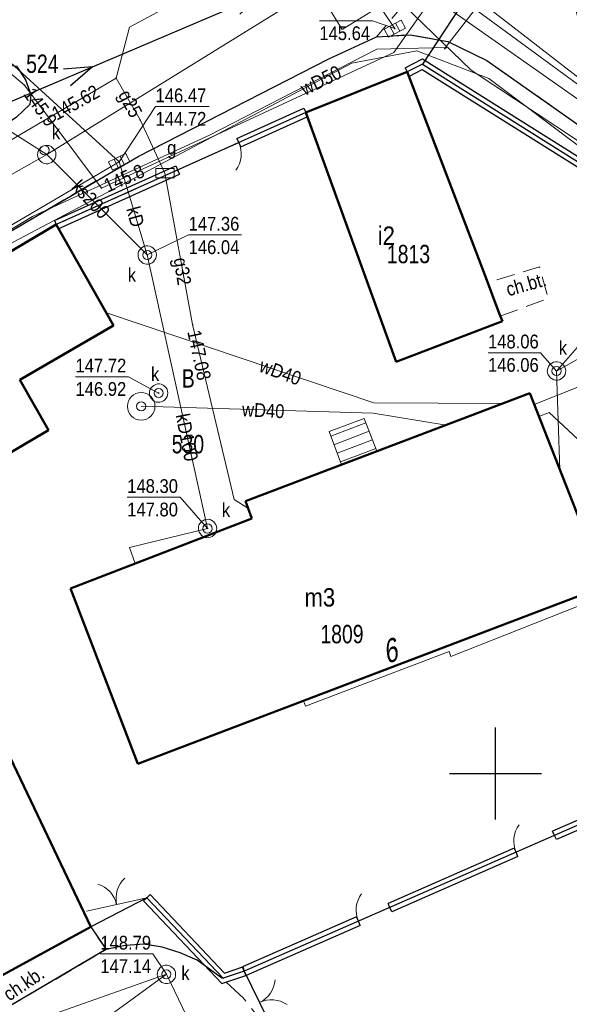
# Model space of a CAD drawing. Header units: metres. Extents: x 5552311 to 5555313, y 5709371 to 5712599.
# Tile 22 of 71: x 5554474 to 5554504, y 5710587 to 5710641. Entities that reach past the tile are written whole.
import ezdxf
from ezdxf.enums import TextEntityAlignment as Align

# ---------------------------------------------------------------- set-up
doc = ezdxf.new("R2010")
doc.units = ezdxf.units.M
doc.header["$MEASUREMENT"] = 0
for name, pattern in [('1.0_0.5', [1.5, 1, -0.5]), ('1.5_0.5', [2, 1.5, -0.5]), ('otob_500', [0]), ('otof_500', [0]), ('suep_nn_500', [0])]:
    doc.linetypes.add(name, pattern=pattern)
doc.layers.get('0').update_dxf_attribs({"color": 2, "linetype": 'CONTINUOUS', "lineweight": 5})
for name, color, linetype in [('203-punkt graniczny', 7, 'CONTINUOUS'), ('210-oznaczenie konturu użytku gruntowego', 60, 'CONTINUOUS'), ('211-numer działki ewidencyjnej', 7, 'CONTINUOUS'), ('218-kontur użytku gruntowego', 60, 'CONTINUOUS'), ('219-działka ewidencyjna', 7, 'CONTINUOUS'), ('238-Punkt adresowy budynku', 7, 'CONTINUOUS'), ('312-budynek ewidencyjny', 7, 'CONTINUOUS'), ('312-oznaczenie budynku ewidencyjnego', 7, 'CONTINUOUS'), ('312-oznaczenie budynku ewidencyjnego-Atr117', 7, 'CONTINUOUS'), ('352-schody', 7, 'CONTINUOUS'), ('brama', 7, 'CONTINUOUS'), ('chodnik', 7, 'CONTINUOUS'), ('chodnik-Atr17', 7, 'CONTINUOUS'), ('furtka', 7, 'CONTINUOUS'), ('jezdnia', 7, 'CONTINUOUS'), ('kratka ściekowa', 7, 'CONTINUOUS'), ('krawężnik', 7, 'CONTINUOUS'), ('przewód elektroenergetyczny niskiego napięcia', 7, 'CONTINUOUS'), ('przewód elektroenergetyczny podziemny', 7, 'CONTINUOUS'), ('przewód gazowy', 7, 'CONTINUOUS'), ('przewód gazowy-Atr1', 7, 'CONTINUOUS'), ('przewód kanalizacyjny', 7, 'CONTINUOUS'), ('przewód kanalizacyjny-Atr1', 7, 'CONTINUOUS'), ('przewód telekomunikacyjny podziemny', 7, 'CONTINUOUS'), ('przewód wodociągowy', 7, 'CONTINUOUS'), ('przewód wodociągowy-Atr1', 7, 'CONTINUOUS'), ('rzedna', 7, 'CONTINUOUS'), ('rzedna-Atr2', 7, 'CONTINUOUS'), ('rzedna-Atr3', 7, 'CONTINUOUS'), ('studnia kanalizacyjna', 7, 'CONTINUOUS'), ('studnia zwykła', 7, 'CONTINUOUS'), ('szafa gazowa lub kontener', 7, 'CONTINUOUS'), ('szafa gazowa lub kontener-Atr17', 7, 'CONTINUOUS'), ('Wstawianie ramki sekcyjnej z opisem', 7, 'CONTINUOUS'), ('właz do komory lub kanału - okrągły', 7, 'CONTINUOUS'), ('właz do komory lub kanału - okrągły-Atr17', 7, 'CONTINUOUS'), ('ściana oporowa (linia)', 7, 'CONTINUOUS')]:
    doc.layers.add(name, color=color, linetype=linetype)
doc.styles.get("Standard").update_dxf_attribs({"font": 'Working1250', "width": 0.75})
doc.linetypes.add('otdn_500', pattern='A,5,0,[21,ksztalty.shx,S=0.5,R=0,X=0,Y=0]', length=5)

# ---------------------------------------------------------------- blocks, each defined once
blk = doc.blocks.new('203')
at = {"linetype": 'Continuous', "lineweight": 0}
h = blk.add_hatch(color=94, dxfattribs=at)
edge = h.paths.add_edge_path()
edge.add_arc((0, 0), 0.045, 0, 360)
blk = doc.blocks.new('SUEP1')
at = {"color": 0, "linetype": 'Continuous'}
for p, q in [((0, 0), (5, 0)), ((5, 0), (3.5, 0.5)), ((5, 0), (3.5, -0.5)), ((5, 0), (15, 0)), ((15, 0), (13.5, 0.5)), ((15, 0), (13.5, -0.5))]:
    blk.add_line(p, q, dxfattribs=at)
blk = doc.blocks.new('PW01')
at = {"linetype": 'Continuous', "lineweight": 13}
h = blk.add_hatch(color=0, dxfattribs=at)
edge = h.paths.add_edge_path()
edge.add_arc((0, 0), 0.045, 0, 360)
blk = doc.blocks.new('US05')
at = {"color": 0, "linetype": 'Continuous', "lineweight": 13}
for p, q in [((-0.525, -0.25), (-0.525, 0.25)), ((-0.525, 0.25), (-0.175, 0.25)), ((-0.175, -0.25), (-0.175, 0.25)), ((-0.175, 0.25), (0.175, 0.25)), ((0.175, -0.25), (0.175, 0.25)), ((0.175, 0.25), (0.525, 0.25)), ((0.525, -0.25), (0.525, 0.25)), ((-0.525, -0.25), (-0.175, -0.25)), ((-0.175, -0.25), (0.175, -0.25)), ((0.175, -0.25), (0.525, -0.25))]:
    blk.add_line(p, q, dxfattribs=at)
blk = doc.blocks.new('US22')
at = {"color": 0, "linetype": 'Continuous', "lineweight": 13}
blk.add_circle((0, 0), 0.25, dxfattribs=at)
blk = doc.blocks.new('US20')
at = {"color": 0, "linetype": 'Continuous', "lineweight": 13}
for p, q in [((-0.5, -0.25), (-0.5, 0.25)), ((-0.5, 0.25), (0.5, 0.25)), ((0.5, -0.25), (0.5, 0.25)), ((-0.5, -0.25), (0.5, -0.25))]:
    blk.add_line(p, q, dxfattribs=at)
blk = doc.blocks.new('OK04')
at = {"color": 0, "linetype": 'Continuous', "lineweight": 0}
blk.add_arc((1.5, 0.001), 1.5, 120, 180, dxfattribs=at)
blk = doc.blocks.new('US13')
at = {"color": 0, "linetype": 'Continuous', "lineweight": 13}
for radius in [0.75, 0.25]:
    blk.add_circle((0, 0), radius, dxfattribs=at)
blk = doc.blocks.new('OK02')
at = {"color": 0, "linetype": 'Continuous', "lineweight": 0}
for centre, start, end in [((-1.5, 0), 0, 60), ((1.5, 0), 120, 180)]:
    blk.add_arc(centre, 1.5, start, end, dxfattribs=at)
blk = doc.blocks.new('RAMKA500K')
at = {"color": 0}
for p, q in [((100, 97.5), (100, 102.5)), ((97.5, 100), (102.5, 100))]:
    blk.add_line(p, q, dxfattribs=at)

msp = doc.modelspace()

# ---------------------------------------------------------------- linework, layer by layer
at = {"layer": '218-kontur użytku gruntowego', "linetype": 'Continuous', "lineweight": 9, "flags": 128}
for points in [[(5554496.02, 5710638.61), (5554495.2, 5710638.19)], [(5554495.2, 5710638.19), (5554496.02, 5710638.61)], [(5554509.49, 5710630.16), (5554496.02, 5710638.61)], [(5554496.02, 5710638.61), (5554509.49, 5710630.16)], [(5554495.2, 5710638.19), (5554489.68, 5710635.99)], [(5554489.68, 5710635.99), (5554495.2, 5710638.19)], [(5554489.68, 5710635.99), (5554476.1, 5710629.88)], [(5554476.1, 5710629.88), (5554489.68, 5710635.99)], [(5554476.1, 5710629.88), (5554463.94, 5710622.68)], [(5554463.94, 5710622.68), (5554476.1, 5710629.88)], [(5554477.98, 5710591.66), (5554471.23, 5710605.79)], [(5554471.23, 5710605.79), (5554477.98, 5710591.66)], [(5554486.33, 5710589.24), (5554524.22, 5710605.82)], [(5554524.22, 5710605.82), (5554486.33, 5710589.24)], [(5554477.98, 5710591.66), (5554481.02, 5710593.24)], [(5554481.02, 5710593.24), (5554477.98, 5710591.66)], [(5554481.02, 5710593.24), (5554485.18, 5710588.85)], [(5554485.18, 5710588.85), (5554481.02, 5710593.24)], [(5554470.36, 5710587.49), (5554477.98, 5710591.66)], [(5554477.98, 5710591.66), (5554470.36, 5710587.49)], [(5554485.18, 5710588.85), (5554486.33, 5710589.24)], [(5554486.33, 5710589.24), (5554485.18, 5710588.85)], [(5554486.33, 5710589.24), (5554487.99, 5710585.82)], [(5554487.99, 5710585.82), (5554486.33, 5710589.24)]]:
    msp.add_lwpolyline(points, dxfattribs=at)
at = {"layer": '219-działka ewidencyjna', "color": 94, "linetype": 'Continuous', "lineweight": 30, "flags": 128}
for points in [[(5554501.72, 5710647.31), (5554496.02, 5710638.61)], [(5554496.02, 5710638.61), (5554495.2, 5710638.19)], [(5554496.02, 5710638.61), (5554509.49, 5710630.16)], [(5554495.2, 5710638.19), (5554489.68, 5710635.99)], [(5554489.68, 5710635.99), (5554476.1, 5710629.88)], [(5554476.1, 5710629.88), (5554463.94, 5710622.68)], [(5554471.23, 5710605.79), (5554477.98, 5710591.66)], [(5554524.22, 5710605.82), (5554486.33, 5710589.24)], [(5554481.02, 5710593.24), (5554477.98, 5710591.66)], [(5554481.02, 5710593.24), (5554485.18, 5710588.85)], [(5554477.98, 5710591.66), (5554470.36, 5710587.49)], [(5554486.33, 5710589.24), (5554485.18, 5710588.85)], [(5554486.33, 5710589.24), (5554487.99, 5710585.82)]]:
    msp.add_lwpolyline(points, dxfattribs=at)
at = {"layer": '312-budynek ewidencyjny', "color": 8, "linetype": 'Continuous', "lineweight": 50, "flags": 128}
for points in [[(5554489.68, 5710635.99), (5554495.2, 5710638.19)], [(5554495.2, 5710638.19), (5554499.41, 5710627.14)], [(5554494.59, 5710622.41), (5554489.68, 5710635.99)], [(5554463.94, 5710622.68), (5554476.1, 5710629.88)], [(5554476.1, 5710629.88), (5554479.21, 5710624.39)], [(5554499.41, 5710627.14), (5554500.22, 5710625)], [(5554500.22, 5710625), (5554500.38, 5710624.63)], [(5554479.21, 5710624.39), (5554474.11, 5710621.44)], [(5554500.38, 5710624.63), (5554494.59, 5710622.41)], [(5554474.11, 5710621.44), (5554475.67, 5710618.69)], [(5554486.4, 5710614.82), (5554501.87, 5710620.7)], [(5554501.87, 5710620.7), (5554505.98, 5710610.21)], [(5554475.67, 5710618.69), (5554471.37, 5710616.17)], [(5554486.74, 5710613.88), (5554486.4, 5710614.82)], [(5554476.87, 5710610.08), (5554486.74, 5710613.88)], [(5554480.53, 5710600.52), (5554476.87, 5710610.08)], [(5554505.98, 5710610.21), (5554480.53, 5710600.52)], [(5554471.23, 5710605.79), (5554477.98, 5710591.66)], [(5554477.98, 5710591.66), (5554470.36, 5710587.49)]]:
    msp.add_lwpolyline(points, dxfattribs=at)
at = {"layer": '352-schody', "color": 8, "linetype": 'Continuous', "lineweight": 18, "flags": 128}
msp.add_lwpolyline([(5554492.86, 5710619.33), (5554493.54, 5710617.54), (5554491.62, 5710616.8), (5554490.94, 5710618.61)], close=True, dxfattribs=at)
msp.add_lwpolyline([(5554492.86, 5710619.33), (5554493.54, 5710617.54), (5554491.62, 5710616.8), (5554490.94, 5710618.61)], close=True, dxfattribs=at)
for points in [[(5554491.031, 5710618.368), (5554492.949, 5710619.096)], [(5554491.207, 5710617.9), (5554493.126, 5710618.629)], [(5554491.383, 5710617.432), (5554493.304, 5710618.161)], [(5554491.559, 5710616.964), (5554493.481, 5710617.694)]]:
    msp.add_lwpolyline(points, dxfattribs=at)
at = {"layer": 'brama', "color": 8, "linetype": 'otob_500', "lineweight": 18, "flags": 128}
for points in [[(5554477.75, 5710592.5), (5554481.02, 5710593.24)], [(5554486.33, 5710589.24), (5554487.99, 5710585.82)]]:
    msp.add_lwpolyline(points, dxfattribs=at)
at = {"layer": 'chodnik', "color": 8, "linetype": '1.0_0.5', "lineweight": 18, "flags": 128}
for points in [[(5554455.14, 5710617.32), (5554455.65, 5710617.65), (5554463.94, 5710622.68), (5554476.1, 5710629.88), (5554489.68, 5710635.99), (5554495.2, 5710638.19), (5554496.02, 5710638.61), (5554509.49, 5710630.16), (5554513.5, 5710626.07), (5554526.47, 5710613.03), (5554527.96, 5710614.63), (5554515.02, 5710627.26), (5554510.13, 5710631.35), (5554499.52, 5710638.82), (5554497.4, 5710639.85), (5554495.36, 5710640.22), (5554493.53, 5710640.11), (5554490.93, 5710638.9), (5554480.55, 5710633.59), (5554457.51, 5710620.02), (5554455.64, 5710618.96), (5554455.12, 5710618.2)], [(5554500.26, 5710624.9), (5554502.87, 5710625.87), (5554502.39, 5710627.59), (5554499.57, 5710626.71), (5554500.22, 5710625)], [(5554470.36, 5710587.49), (5554471.1, 5710585.89), (5554478.81, 5710590.41), (5554477.98, 5710591.66)]]:
    msp.add_lwpolyline(points, close=True, dxfattribs=at)
at = {"layer": 'furtka', "color": 8, "linetype": 'otof_500', "lineweight": 18, "flags": 128}
for points in [[(5554486.03, 5710634.34), (5554482.7, 5710632.86)], [(5554501.12, 5710595.71), (5554503.21, 5710596.63)], [(5554492.54, 5710591.96), (5554494.25, 5710592.7)]]:
    msp.add_lwpolyline(points, dxfattribs=at)
at = {"layer": 'jezdnia', "color": 8, "linetype": '1.5_0.5', "lineweight": 18, "flags": 128}
for points in [[(5554552.05, 5710711.22), (5554552.63, 5710709.3), (5554552.53, 5710707.06), (5554552.16, 5710705.41), (5554551.51, 5710704.05), (5554550.31, 5710702.54), (5554547.38, 5710699.78), (5554530.25, 5710683.47), (5554518.24, 5710671.52), (5554515.19, 5710668.72), (5554512.43, 5710666.27), (5554509.44, 5710663.6), (5554503.12, 5710658.09), (5554494.7, 5710651.01), (5554489.25, 5710646.55), (5554488.04, 5710645.72), (5554487.11, 5710645.3), (5554485.69, 5710644.79), (5554478.94, 5710642.57), (5554477.43, 5710642.29), (5554475.08, 5710642.25), (5554473.42, 5710642.28), (5554472.43, 5710638.71), (5554473.93, 5710638.51), (5554474.43, 5710637.77), (5554474.72, 5710636.97), (5554474.66, 5710636.42), (5554473.93, 5710635.73), (5554466.73, 5710630.76), (5554450.45, 5710621.12), (5554425.4, 5710609.05), (5554418.6, 5710605.89), (5554417.15, 5710605.26), (5554415.76, 5710605.21), (5554414.27, 5710606.27), (5554419.6, 5710598.38), (5554419.68, 5710600.26), (5554420.54, 5710601.39), (5554426.32, 5710604.38), (5554450.17, 5710615.94), (5554455.64, 5710618.96), (5554457.51, 5710620.02), (5554470.33, 5710627.61), (5554480.55, 5710633.59), (5554490.93, 5710638.9), (5554493.53, 5710640.11), (5554500.28, 5710648.12), (5554500.93, 5710648.88), (5554511.72, 5710657.89), (5554514.76, 5710660.52), (5554517.05, 5710662.45), (5554519.99, 5710665.18), (5554525.09, 5710670.03), (5554526.61, 5710671.37), (5554527.35, 5710672.08), (5554528.16, 5710672.64), (5554535.47, 5710679.96), (5554536.25, 5710680.82), (5554537.58, 5710682.07), (5554542.1, 5710686.33), (5554551.5, 5710695.18), (5554553.01, 5710696.3), (5554554.52, 5710697.03), (5554556.44, 5710697.5), (5554558.78, 5710696.84), (5554560.73, 5710695.29)], [(5554445.95, 5710561.98), (5554446.22, 5710562.71), (5554447.06, 5710563.53), (5554467.03, 5710576.39), (5554469.49, 5710578.02), (5554478.11, 5710583.72), (5554479.02, 5710584.18), (5554480, 5710584.44), (5554481, 5710584.5), (5554482.06, 5710584.33), (5554483.01, 5710583.96), (5554483.8, 5710583.33), (5554484.3, 5710582.62), (5554486.11, 5710578.27), (5554490.54, 5710580.29), (5554488.04, 5710585.42), (5554487.17, 5710586.64), (5554486.27, 5710587.79), (5554485.11, 5710588.86), (5554483.76, 5710589.83), (5554482.84, 5710590.24), (5554481.87, 5710590.54), (5554480.88, 5710590.71), (5554479.86, 5710590.64), (5554478.8, 5710590.41), (5554471.11, 5710585.9), (5554442.5, 5710568.43), (5554441.78, 5710568.52), (5554441.22, 5710568.77)]]:
    msp.add_lwpolyline(points, close=True, dxfattribs=at)
at = {"layer": 'krawężnik', "color": 8, "linetype": 'Continuous', "lineweight": 25, "flags": 128}
for points in [[(5554455.14, 5710617.32), (5554455.12, 5710618.2), (5554455.64, 5710618.96), (5554457.51, 5710620.02), (5554470.33, 5710627.61), (5554480.55, 5710633.59), (5554490.93, 5710638.9), (5554493.53, 5710640.11), (5554495.36, 5710640.22), (5554497.4, 5710639.85), (5554499.52, 5710638.82), (5554503.8, 5710635.81), (5554510.13, 5710631.35), (5554515.02, 5710627.26), (5554527.96, 5710614.63)], [(5554472.43, 5710638.71), (5554473.93, 5710638.51), (5554474.43, 5710637.77), (5554474.72, 5710636.97), (5554474.66, 5710636.42), (5554473.93, 5710635.73), (5554466.73, 5710630.76), (5554450.45, 5710621.12), (5554425.4, 5710609.05), (5554418.6, 5710605.89), (5554417.15, 5710605.26), (5554415.76, 5710605.21), (5554414.27, 5710606.27), (5554412.85, 5710607.28), (5554397.95, 5710627.83), (5554396.98, 5710629.38), (5554396.78, 5710630.42), (5554397.44, 5710631.31), (5554400.44, 5710632.27)], [(5554477.98, 5710591.66), (5554478.81, 5710590.41)], [(5554485.11, 5710588.86), (5554483.76, 5710589.83), (5554482.84, 5710590.24), (5554481.87, 5710590.54), (5554480.88, 5710590.71), (5554479.86, 5710590.64), (5554478.8, 5710590.41), (5554471.11, 5710585.9), (5554442.5, 5710568.43), (5554441.78, 5710568.52), (5554441.22, 5710568.77), (5554439.96, 5710569.88)]]:
    msp.add_lwpolyline(points, dxfattribs=at)
at = {"layer": 'przewód elektroenergetyczny niskiego napięcia', "color": 1, "linetype": 'suep_nn_500', "lineweight": 18, "flags": 128}
msp.add_lwpolyline([(5554473.46, 5710636.52), (5554502.59, 5710648.91)], dxfattribs=at)
at = {"layer": 'przewód elektroenergetyczny podziemny', "color": 1, "linetype": 'Continuous', "lineweight": 18, "flags": 128}
for points in [[(5554530.65, 5710671.55), (5554500.98, 5710648.51), (5554494.46, 5710639.26), (5554478.56, 5710631.87), (5554474.37, 5710637.47), (5554472.16, 5710639.32), (5554454.55, 5710639.85), (5554436.48, 5710638.4), (5554421.46, 5710637.45), (5554399.02, 5710633.03), (5554394.66, 5710637.51), (5554388.71, 5710642.51), (5554381.93, 5710636.93), (5554358.42, 5710667.49), (5554395.08, 5710691.67), (5554394, 5710693.59), (5554393.59, 5710693.48)], [(5554502.36, 5710619.44), (5554502.92, 5710619.66), (5554511.33, 5710611.82)], [(5554489.56, 5710603.96), (5554489.66, 5710603.67), (5554497.47, 5710606.64), (5554497.57, 5710606.37), (5554511.33, 5710611.82)]]:
    msp.add_lwpolyline(points, dxfattribs=at)
at = {"layer": 'przewód gazowy', "color": 40, "linetype": 'Continuous', "lineweight": 18, "flags": 128}
for points in [[(5554551.07, 5710569), (5554550.86, 5710569.57), (5554550.6, 5710570.22), (5554547.31, 5710580.39), (5554544.51, 5710589.04), (5554543.57, 5710590.91), (5554533.45, 5710607.71), (5554532.65, 5710608.63), (5554531.56, 5710609.35), (5554526.69, 5710614.14), (5554513.31, 5710627.45), (5554508.9, 5710631.73), (5554506.88, 5710632.86), (5554498.68, 5710638.29), (5554494.54, 5710642.3), (5554491.65, 5710640.51), (5554490.8, 5710641.88), (5554488.82, 5710645.34)], [(5554486.45, 5710644.06), (5554480.09, 5710640.63), (5554479.35, 5710637.86), (5554467.72, 5710631.02), (5554457.69, 5710625.12), (5554455.64, 5710623.84), (5554451.05, 5710621.25), (5554437.2, 5710614.4), (5554422.27, 5710607.31), (5554419.93, 5710606.21), (5554416.65, 5710602.98)], [(5554479.35, 5710637.86), (5554480.66, 5710635.58), (5554482.01, 5710632.68)], [(5554482.01, 5710632.68), (5554483.52, 5710624.44), (5554485.77, 5710614.92), (5554486.53, 5710614.45)]]:
    msp.add_lwpolyline(points, dxfattribs=at)
at = {"layer": 'przewód kanalizacyjny', "color": 34, "linetype": 'Continuous', "lineweight": 18, "flags": 128}
for points in [[(5554403.43, 5710635.81), (5554421.1, 5710605.89), (5554436.67, 5710613.08), (5554452.64, 5710620.71), (5554475.58, 5710633.69), (5554493.24, 5710644.62), (5554505.33, 5710636.12), (5554511.32, 5710631.05), (5554532.54, 5710615.46), (5554538.01, 5710606.53), (5554542.3, 5710598.85), (5554545.18, 5710592.28), (5554547.72, 5710585.05), (5554551.08, 5710576.4), (5554560.88, 5710550.1), (5554563.42, 5710544.78), (5554570, 5710519.72), (5554571.02, 5710502.86)], [(5554515.93, 5710629.05), (5554498.05, 5710642.9), (5554494.02, 5710642.62), (5554493.13, 5710642.63), (5554470.02, 5710641.98), (5554450.65, 5710640.72), (5554445.72, 5710640.39), (5554434.44, 5710639.3), (5554418.83, 5710637.96), (5554391.77, 5710636.28), (5554394.11, 5710633.44), (5554408.36, 5710616.21), (5554419.48, 5710601.47)], [(5554493.13, 5710642.63), (5554494.52, 5710640.55)], [(5554479.52, 5710633.3), (5554470.02, 5710641.98)], [(5554475.58, 5710633.69), (5554481.05, 5710628.23)], [(5554479.52, 5710633.3), (5554458.72, 5710621.09), (5554441.18, 5710612.36), (5554419.48, 5710601.47)], [(5554481.05, 5710628.23), (5554479.52, 5710633.3)], [(5554503.32, 5710621.91), (5554511.32, 5710631.05)], [(5554503.32, 5710621.91), (5554515.93, 5710629.05)], [(5554480.39, 5710611.43), (5554480.09, 5710612.3), (5554484.33, 5710613.34), (5554481.05, 5710628.23)], [(5554503.5, 5710616.54), (5554503.32, 5710621.91)], [(5554482.09, 5710589.07), (5554445.17, 5710562.15)], [(5554482.09, 5710589.07), (5554470.68, 5710585.05), (5554454.96, 5710575.49)], [(5554488.38, 5710576), (5554482.09, 5710589.07)]]:
    msp.add_lwpolyline(points, dxfattribs=at)
at = {"layer": 'przewód telekomunikacyjny podziemny', "color": 30, "linetype": 'Continuous', "lineweight": 18, "flags": 128}
msp.add_lwpolyline([(5554466.17, 5710585.54), (5554467.07, 5710585.97), (5554460.64, 5710598.31), (5554454.75, 5710610.55), (5554452.39, 5710615.41), (5554454.27, 5710617.4), (5554455.91, 5710619), (5554470.13, 5710627.51), (5554474.81, 5710630.32), (5554484.43, 5710634.75), (5554493.54, 5710639.43), (5554497.33, 5710639.53), (5554497.2, 5710639.43), (5554501.93, 5710645.53), (5554500.79, 5710646.79), (5554500.97, 5710648.37), (5554501.94, 5710648.88), (5554519.53, 5710663.4)], dxfattribs=at)
at = {"layer": 'przewód wodociągowy', "color": 5, "linetype": 'Continuous', "lineweight": 18, "flags": 128}
for points in [[(5554490.54, 5710648.69), (5554493.68, 5710645.44), (5554505.75, 5710636.59), (5554511.87, 5710631.7), (5554529.21, 5710617.9), (5554531.99, 5710615.11), (5554537.27, 5710606.13), (5554541.5, 5710598.47), (5554544.47, 5710591.82), (5554546.87, 5710584.79), (5554550.6, 5710576.15), (5554553.2, 5710569.14)], [(5554468.69, 5710632.57), (5554472.46, 5710628.26), (5554492.19, 5710638.67), (5554495.71, 5710639.34), (5554499.63, 5710637.83), (5554515.94, 5710625.59), (5554524.67, 5710616.86), (5554538.15, 5710629.14)], [(5554502.11, 5710620.08), (5554515.94, 5710625.59)], [(5554500.38, 5710620.14), (5554493.37, 5710620.18), (5554478.83, 5710625.07)], [(5554480.72, 5710619.99), (5554493.34, 5710619.62), (5554497.31, 5710618.96)]]:
    msp.add_lwpolyline(points, dxfattribs=at)
at = {"layer": 'rzedna-Atr2', "color": 8, "lineweight": 5, "flags": 128}
for points in [[(5554494.52, 5710640.55), (5554493.3, 5710640.97), (5554490.414, 5710640.97)], [(5554475.58, 5710633.69), (5554470.25, 5710637.07), (5554467.269, 5710637.07)], [(5554479.52, 5710633.3), (5554481.5, 5710636.31), (5554484.417, 5710636.31)], [(5554481.05, 5710628.23), (5554483.3, 5710629.32), (5554486.18, 5710629.32)], [(5554503.32, 5710621.91), (5554502.44, 5710622.91), (5554499.592, 5710622.91)], [(5554481.67, 5710620.71), (5554480.03, 5710621.6), (5554477.145, 5710621.6)], [(5554484.33, 5710613.34), (5554482.84, 5710615.04), (5554479.96, 5710615.04)], [(5554482.09, 5710589.07), (5554481.35, 5710590.18), (5554478.496, 5710590.18)]]:
    msp.add_lwpolyline(points, dxfattribs=at)
at = {"layer": 'studnia kanalizacyjna', "color": 34, "linetype": 'Continuous', "lineweight": 18, "flags": 128}
for points in [[(5554476.08, 5710633.71), (5554476.07, 5710633.6), (5554476.04, 5710633.5), (5554475.99, 5710633.41), (5554475.92, 5710633.33), (5554475.84, 5710633.27), (5554475.74, 5710633.22), (5554475.64, 5710633.19), (5554475.54, 5710633.19), (5554475.44, 5710633.21), (5554475.34, 5710633.26), (5554475.26, 5710633.32), (5554475.19, 5710633.39), (5554475.13, 5710633.48), (5554475.09, 5710633.58), (5554475.08, 5710633.68), (5554475.09, 5710633.78), (5554475.12, 5710633.88), (5554475.17, 5710633.97), (5554475.24, 5710634.06), (5554475.32, 5710634.12), (5554475.42, 5710634.17), (5554475.52, 5710634.19), (5554475.62, 5710634.19), (5554475.72, 5710634.18), (5554475.82, 5710634.13), (5554475.9, 5710634.07), (5554475.97, 5710633.99), (5554476.04, 5710633.9), (5554476.07, 5710633.8)], [(5554481.55, 5710628.24), (5554481.54, 5710628.14), (5554481.51, 5710628.04), (5554481.45, 5710627.95), (5554481.39, 5710627.86), (5554481.31, 5710627.8), (5554481.21, 5710627.75), (5554481.11, 5710627.73), (5554481.01, 5710627.73), (5554480.91, 5710627.74), (5554480.81, 5710627.79), (5554480.73, 5710627.85), (5554480.65, 5710627.93), (5554480.59, 5710628.02), (5554480.56, 5710628.12), (5554480.55, 5710628.22), (5554480.56, 5710628.32), (5554480.58, 5710628.42), (5554480.64, 5710628.51), (5554480.71, 5710628.59), (5554480.79, 5710628.65), (5554480.89, 5710628.7), (5554480.99, 5710628.73), (5554481.09, 5710628.73), (5554481.19, 5710628.71), (5554481.29, 5710628.66), (5554481.37, 5710628.6), (5554481.44, 5710628.53), (5554481.5, 5710628.44), (5554481.54, 5710628.34)], [(5554502.91, 5710622.19), (5554502.98, 5710622.28), (5554503.06, 5710622.34), (5554503.16, 5710622.39), (5554503.26, 5710622.41), (5554503.36, 5710622.41), (5554503.46, 5710622.4), (5554503.56, 5710622.35), (5554503.64, 5710622.29), (5554503.71, 5710622.21), (5554503.78, 5710622.12), (5554503.81, 5710622.02), (5554503.82, 5710621.92), (5554503.81, 5710621.82), (5554503.79, 5710621.72), (5554503.73, 5710621.63), (5554503.66, 5710621.55), (5554503.58, 5710621.49), (5554503.48, 5710621.44), (5554503.38, 5710621.41), (5554503.28, 5710621.41), (5554503.18, 5710621.43), (5554503.08, 5710621.48), (5554503, 5710621.54), (5554502.93, 5710621.61), (5554502.87, 5710621.7), (5554502.83, 5710621.8), (5554502.82, 5710621.9), (5554502.83, 5710622), (5554502.86, 5710622.1)], [(5554482.17, 5710620.72), (5554482.16, 5710620.62), (5554482.13, 5710620.52), (5554482.08, 5710620.43), (5554482.01, 5710620.35), (5554481.93, 5710620.28), (5554481.83, 5710620.23), (5554481.73, 5710620.21), (5554481.63, 5710620.21), (5554481.53, 5710620.22), (5554481.43, 5710620.27), (5554481.35, 5710620.33), (5554481.28, 5710620.41), (5554481.21, 5710620.5), (5554481.18, 5710620.6), (5554481.17, 5710620.7), (5554481.18, 5710620.8), (5554481.21, 5710620.9), (5554481.26, 5710620.99), (5554481.33, 5710621.07), (5554481.41, 5710621.13), (5554481.51, 5710621.18), (5554481.61, 5710621.21), (5554481.71, 5710621.21), (5554481.81, 5710621.19), (5554481.91, 5710621.14), (5554481.99, 5710621.09), (5554482.06, 5710621.01), (5554482.13, 5710620.92), (5554482.16, 5710620.82)], [(5554484.83, 5710613.35), (5554484.82, 5710613.25), (5554484.79, 5710613.15), (5554484.74, 5710613.05), (5554484.67, 5710612.97), (5554484.59, 5710612.91), (5554484.49, 5710612.86), (5554484.39, 5710612.84), (5554484.29, 5710612.83), (5554484.19, 5710612.85), (5554484.09, 5710612.9), (5554484.01, 5710612.96), (5554483.94, 5710613.04), (5554483.87, 5710613.13), (5554483.84, 5710613.22), (5554483.83, 5710613.32), (5554483.84, 5710613.42), (5554483.86, 5710613.53), (5554483.92, 5710613.62), (5554483.99, 5710613.7), (5554484.07, 5710613.76), (5554484.17, 5710613.81), (5554484.27, 5710613.83), (5554484.37, 5710613.84), (5554484.47, 5710613.82), (5554484.57, 5710613.77), (5554484.65, 5710613.71), (5554484.72, 5710613.63), (5554484.78, 5710613.55), (5554484.82, 5710613.45)], [(5554482.59, 5710589.08), (5554482.59, 5710588.98), (5554482.56, 5710588.88), (5554482.5, 5710588.78), (5554482.43, 5710588.7), (5554482.35, 5710588.64), (5554482.25, 5710588.59), (5554482.15, 5710588.57), (5554482.05, 5710588.56), (5554481.95, 5710588.58), (5554481.85, 5710588.63), (5554481.77, 5710588.69), (5554481.7, 5710588.77), (5554481.64, 5710588.85), (5554481.61, 5710588.95), (5554481.59, 5710589.05), (5554481.6, 5710589.15), (5554481.63, 5710589.25), (5554481.69, 5710589.35), (5554481.75, 5710589.43), (5554481.83, 5710589.49), (5554481.93, 5710589.54), (5554482.03, 5710589.56), (5554482.13, 5710589.57), (5554482.23, 5710589.55), (5554482.33, 5710589.5), (5554482.41, 5710589.44), (5554482.49, 5710589.36), (5554482.55, 5710589.28), (5554482.58, 5710589.18)]]:
    msp.add_lwpolyline(points, close=True, dxfattribs=at)
at = {"layer": 'ściana oporowa (linia)', "color": 8}
for p, q in [((5554495.086, 5710638.412), (5554496.033, 5710638.898)), ((5554496.033, 5710638.898), (5554509.623, 5710630.372)), ((5554485.927, 5710634.568), (5554489.577, 5710636.218)), ((5554475.997, 5710630.108), (5554482.597, 5710633.088)), ((5554524.457, 5710605.651), (5554503.31, 5710596.401)), ((5554501.22, 5710595.481), (5554494.35, 5710592.471)), ((5554481.201, 5710593.412), (5554485.251, 5710589.138)), ((5554492.64, 5710591.731), (5554486.43, 5710589.011)), ((5554485.251, 5710589.138), (5554486.25, 5710589.477))]:
    msp.add_line(p, q, dxfattribs=at)
at = {"layer": 'ściana oporowa (linia)', "color": 8, "linetype": 'Continuous'}
for p, q in [((5554495.086, 5710638.412), (5554495.2, 5710638.19)), ((5554495.2, 5710638.19), (5554495.314, 5710637.968)), ((5554489.577, 5710636.218), (5554489.68, 5710635.99)), ((5554489.68, 5710635.99), (5554489.783, 5710635.762)), ((5554485.927, 5710634.568), (5554486.03, 5710634.34)), ((5554486.03, 5710634.34), (5554486.133, 5710634.112)), ((5554482.597, 5710633.088), (5554482.7, 5710632.86)), ((5554482.7, 5710632.86), (5554482.803, 5710632.632)), ((5554475.997, 5710630.108), (5554476.1, 5710629.88)), ((5554476.1, 5710629.88), (5554476.203, 5710629.652)), ((5554503.21, 5710596.63), (5554503.11, 5710596.859)), ((5554503.31, 5710596.401), (5554503.21, 5710596.63)), ((5554501.12, 5710595.71), (5554501.02, 5710595.939)), ((5554501.22, 5710595.481), (5554501.12, 5710595.71)), ((5554481.02, 5710593.24), (5554480.839, 5710593.068)), ((5554481.201, 5710593.412), (5554481.02, 5710593.24)), ((5554494.25, 5710592.7), (5554494.15, 5710592.929)), ((5554494.35, 5710592.471), (5554494.25, 5710592.7)), ((5554492.54, 5710591.96), (5554492.44, 5710592.189)), ((5554492.64, 5710591.731), (5554492.54, 5710591.96)), ((5554486.33, 5710589.24), (5554486.23, 5710589.469)), ((5554486.25, 5710589.477), (5554486.33, 5710589.24)), ((5554486.33, 5710589.24), (5554486.41, 5710589.003)), ((5554486.43, 5710589.011), (5554486.33, 5710589.24))]:
    msp.add_line(p, q, dxfattribs=at)
at = {"layer": 'ściana oporowa (linia)', "color": 8, "linetype": 'otdn_500'}
for p, q in [((5554495.314, 5710637.968), (5554496.007, 5710638.322)), ((5554496.007, 5710638.322), (5554509.357, 5710629.948)), ((5554486.133, 5710634.112), (5554489.783, 5710635.762)), ((5554476.203, 5710629.652), (5554482.803, 5710632.632)), ((5554523.983, 5710605.989), (5554503.11, 5710596.859)), ((5554501.02, 5710595.939), (5554494.15, 5710592.929)), ((5554480.839, 5710593.068), (5554485.109, 5710588.562)), ((5554492.44, 5710592.189), (5554486.23, 5710589.469)), ((5554485.109, 5710588.562), (5554486.41, 5710589.003))]:
    msp.add_line(p, q, dxfattribs=at)

# ---------------------------------------------------------------- block references
at = {"layer": '203-punkt graniczny', "color": 8, "linetype": 'Continuous', "lineweight": 18}
for p in [(5554495.2, 5710638.19), (5554496.02, 5710638.61), (5554489.68, 5710635.99), (5554476.1, 5710629.88), (5554481.02, 5710593.24), (5554477.98, 5710591.66), (5554486.33, 5710589.24), (5554485.18, 5710588.85)]:
    msp.add_blockref('203', p, dxfattribs=at)
at = {"layer": 'brama', "color": 8, "linetype": 'Continuous', "lineweight": 18}
for p, rotation in [((5554479.385, 5710592.87), 12.751), ((5554487.16, 5710587.53), 295.891)]:
    msp.add_blockref('OK02', p, dxfattribs=dict(at, rotation=rotation))
at = {"layer": 'furtka', "color": 8, "linetype": 'Continuous', "lineweight": 18}
for p, rotation in [((5554486.03, 5710634.34), 203.962), ((5554501.12, 5710595.71), 23.759), ((5554492.54, 5710591.96), 23.4)]:
    msp.add_blockref('OK04', p, dxfattribs=dict(at, rotation=rotation))
at = {"layer": 'kratka ściekowa', "color": 34, "linetype": 'Continuous', "lineweight": 18}
for p, rotation in [((5554494.52, 5710640.55), 27.51199999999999), ((5554479.52, 5710633.3), 26.175)]:
    msp.add_blockref('US05', p, dxfattribs=dict(at, rotation=rotation))
at = {"layer": 'przewód elektroenergetyczny niskiego napięcia', "color": 1, "linetype": 'Continuous', "lineweight": 18}
for p, rotation in [((5554502.59, 5710648.91), 283.8140000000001), ((5554506.62, 5710632.52), 103.814), ((5554473.46, 5710636.52), 23.042)]:
    msp.add_blockref('SUEP1', p, dxfattribs=dict(at, rotation=rotation))
at = {"layer": 'rzedna', "color": 34, "linetype": 'Continuous', "lineweight": 18}
for p, rotation in [((5554494.52, 5710640.55), 27.51199999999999), ((5554479.52, 5710633.3), 26.175)]:
    msp.add_blockref('PW01', p, dxfattribs=dict(at, rotation=rotation))
at = {"layer": 'rzedna', "color": 8, "linetype": 'Continuous', "lineweight": 18}
msp.add_blockref('PW01', (5554479.35, 5710637.86), dxfattribs=at)
at = {"layer": 'rzedna', "color": 1, "linetype": 'Continuous', "lineweight": 18}
for p in [(5554474.37, 5710637.47), (5554478.56, 5710631.87)]:
    msp.add_blockref('PW01', p, dxfattribs=at)
at = {"layer": 'rzedna', "color": 40, "linetype": 'Continuous', "lineweight": 18}
for p in [(5554480.66, 5710635.58), (5554483.52, 5710624.44)]:
    msp.add_blockref('PW01', p, dxfattribs=at)
at = {"layer": 'rzedna', "color": 34, "linetype": 'Continuous', "lineweight": 18}
for p in [(5554475.58, 5710633.69), (5554481.05, 5710628.23), (5554503.32, 5710621.91), (5554481.67, 5710620.71), (5554484.33, 5710613.34), (5554482.09, 5710589.07)]:
    msp.add_blockref('PW01', p, dxfattribs=at)
at = {"layer": 'studnia zwykła', "color": 5, "linetype": 'Continuous', "lineweight": 18}
msp.add_blockref('US13', (5554480.72, 5710619.99), dxfattribs=at)
at = {"layer": 'szafa gazowa lub kontener', "color": 40, "linetype": 'Continuous', "lineweight": 18}
msp.add_blockref('US20', (5554482.01, 5710632.68), dxfattribs=at)
at = {"layer": 'Wstawianie ramki sekcyjnej z opisem', "color": 8, "linetype": 'Continuous', "lineweight": 13}
msp.add_blockref('RAMKA500K', (5554400, 5710500), dxfattribs=at)
msp.add_blockref('RAMKA500K', (5554400, 5710500), dxfattribs=at)
msp.add_blockref('RAMKA500K', (5554400, 5710500), dxfattribs=at)
msp.add_blockref('RAMKA500K', (5554400, 5710500), dxfattribs=at)
at = {"layer": 'właz do komory lub kanału - okrągły', "color": 8, "linetype": 'Continuous', "lineweight": 18}
for p in [(5554475.46, 5710633.93), (5554481.05, 5710628.23), (5554503.32, 5710621.91), (5554481.67, 5710620.71), (5554484.33, 5710613.34), (5554482.09, 5710589.07)]:
    msp.add_blockref('US22', p, dxfattribs=at)

# ---------------------------------------------------------------- texts
at = {"layer": '210-oznaczenie konturu użytku gruntowego', "linetype": 'Continuous', "lineweight": 18, "width": 0.79}
msp.add_text('B', height=1, dxfattribs=at).set_placement((5554482.93, 5710621.01))
at = {"layer": '211-numer działki ewidencyjnej', "color": 94, "linetype": 'Continuous', "lineweight": 30, "width": 0.79}
msp.add_text('524', height=1, dxfattribs=at).set_placement((5554474.46, 5710639.14), align=Align.TOP_LEFT)
msp.add_text('530', height=1, dxfattribs=at).set_placement((5554482.38, 5710617.43))
at = {"layer": '238-Punkt adresowy budynku', "color": 8, "linetype": 'Continuous', "lineweight": 25, "oblique": 15, "width": 0.79}
msp.add_text('6', height=1.25, rotation=19.526, dxfattribs=at).set_placement((5554494.42, 5710606.07), align=Align.CENTER)
at = {"layer": '312-oznaczenie budynku ewidencyjnego', "color": 8, "linetype": 'Continuous', "lineweight": 18, "width": 0.79}
msp.add_text('1813', height=1, dxfattribs=at).set_placement((5554494.09, 5710627.78))
msp.add_text('1809', height=1, dxfattribs=at).set_placement((5554490.47, 5710608.09), align=Align.TOP_LEFT)
at = {"layer": '312-oznaczenie budynku ewidencyjnego-Atr117', "color": 8, "width": 0.9}
for s, p in [('i2', (5554494.06, 5710629.28)), ('m3', (5554490.44, 5710609.59))]:
    msp.add_text(s, height=1, dxfattribs=at).set_placement(p, align=Align.MIDDLE_CENTER)
at = {"layer": 'chodnik-Atr17', "color": 8, "width": 0.9}
for s, rotation, p in [('ch.bt.', 15.772, (5554500.7, 5710625.97)), ('ch.kb.', 34.065, (5554473.54, 5710587.58))]:
    msp.add_text(s, height=0.75, rotation=rotation, dxfattribs=at).set_placement(p)
at = {"layer": 'przewód gazowy-Atr1', "color": 40, "width": 0.9}
for s, rotation, p in [('g25', -61.39, (5554479.77, 5710637.13)), ('g32', -80.931, (5554482.85, 5710628.08))]:
    msp.add_text(s, height=0.75, rotation=rotation, dxfattribs=at).set_placement(p, align=Align.MIDDLE_LEFT)
at = {"layer": 'przewód kanalizacyjny-Atr1', "color": 34, "width": 0.9}
for s, rotation, p in [('ks200', 313.689, (5554477.15, 5710632.13)), ('kD', 285.425, (5554480.26, 5710630.84)), ('kD100', 281.118, (5554482.96, 5710619.58))]:
    msp.add_text(s, height=0.75, rotation=rotation, dxfattribs=at).set_placement(p, align=Align.MIDDLE_LEFT)
at = {"layer": 'przewód wodociągowy-Atr1', "color": 5, "width": 0.9}
for s, rotation, p in [('wD50', 26.496, (5554489.46, 5710637.22)), ('wD40', 340.097, (5554487.21, 5710622.25)), ('wD40', 357.049, (5554486.21, 5710619.83))]:
    msp.add_text(s, height=0.75, rotation=rotation, dxfattribs=at).set_placement(p, align=Align.MIDDLE_LEFT)
at = {"layer": 'rzedna-Atr2', "color": 1, "lineweight": 5, "width": 0.9}
for s, rotation, p in [('145.9', 305.509, (5554474.58, 5710637.2)), ('145.8', 23.61, (5554478.75, 5710631.96))]:
    msp.add_text(s, height=0.75, rotation=rotation, dxfattribs=at).set_placement(p, align=Align.MIDDLE_LEFT)
at = {"layer": 'rzedna-Atr2', "color": 8, "lineweight": 5, "width": 0.9}
msp.add_text('145.62', height=0.75, rotation=29.149, dxfattribs=at).set_placement((5554475.94, 5710635.86), align=Align.MIDDLE_LEFT)
at = {"layer": 'rzedna-Atr2', "color": 34, "lineweight": 5, "width": 0.9}
for s, p in [('146.47', (5554481.5, 5710636.317)), ('147.36', (5554483.3, 5710629.328)), ('148.06', (5554499.592, 5710622.918)), ('147.72', (5554477.145, 5710621.607)), ('148.30', (5554479.96, 5710615.048)), ('148.79', (5554478.496, 5710590.188))]:
    msp.add_text(s, height=0.75, dxfattribs=at).set_placement(p, align=Align.BOTTOM_LEFT)
at = {"layer": 'rzedna-Atr2', "color": 40, "lineweight": 5, "width": 0.9}
msp.add_text('147.08', height=0.75, rotation=-77.966, dxfattribs=at).set_placement((5554483.59, 5710624.13), align=Align.MIDDLE_LEFT)
at = {"layer": 'rzedna-Atr3', "color": 34, "lineweight": 5, "width": 0.9}
for s, p in [('145.64', (5554490.414, 5710639.702)), ('144.72', (5554481.5, 5710635.042)), ('146.04', (5554483.3, 5710628.053)), ('146.06', (5554499.592, 5710621.643)), ('146.92', (5554477.145, 5710620.332)), ('147.80', (5554479.96, 5710613.772)), ('147.14', (5554478.496, 5710588.912))]:
    msp.add_text(s, height=0.75, dxfattribs=at).set_placement(p, align=Align.BOTTOM_LEFT)
at = {"layer": 'szafa gazowa lub kontener-Atr17', "color": 40, "width": 0.9}
msp.add_text('g', height=0.75, dxfattribs=at).set_placement((5554482.13, 5710634.44), align=Align.TOP_LEFT)
at = {"layer": 'właz do komory lub kanału - okrągły-Atr17', "color": 8, "width": 0.9}
for p in [(5554475.86, 5710634.53), (5554479.99, 5710626.77), (5554503.44, 5710622.8), (5554481.25, 5710621.37), (5554485.11, 5710613.97), (5554482.9, 5710588.76)]:
    msp.add_text('k', height=0.75, dxfattribs=at).set_placement(p)

doc.saveas('drawing.dxf')
